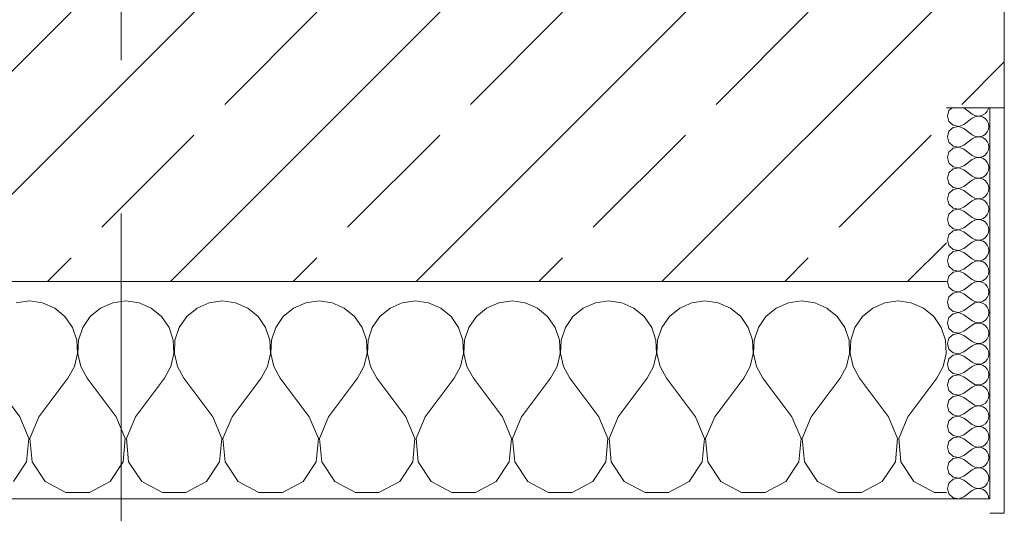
# Model space of a CAD drawing. Header units: metres. Extents: x -3.6 to 84.5, y -11 to 16.8.
# Tile 114 of 161: x 29.26 to 29.94, y -0.155 to 0.186. Entities that reach past the tile are written whole.
import ezdxf

# ---------------------------------------------------------------- set-up
doc = ezdxf.new("R2010")
doc.units = ezdxf.units.M
doc.header["$MEASUREMENT"] = 0
doc.linetypes.add('Strichlinie doppelt', pattern=[0.546806, 0.264583, -0.105833, 0.070556, -0.105833])
doc.layers.add('451 - Universal.Achsen Raster', color=7, linetype='Continuous')
doc.layers.add('604 - Struktur.Wand Aussen', color=7, linetype='Continuous')
pattern_1 = [(0, (0, 0), (0, 0.08660254), [0, -0.05]), (0, (0.025, 0.0433), (0, 0.08660254), [0, -0.05])]

# ---------------------------------------------------------------- blocks, each defined once
blk = doc.blocks.new('*X82')
at = {"layer": '604 - Struktur.Wand Aussen', "color": 7, "linetype": 'Continuous', "lineweight": 5}
for p, q in [((29.26667, -0.00833), (29.25756, -0.0096)), ((29.27578, -0.0096), (29.26667, -0.00833)), ((29.28419, -0.01331), (29.27578, -0.0096)), ((29.29127, -0.01918), (29.28419, -0.01331)), ((29.31581, -0.01331), (29.30873, -0.01918)), ((29.32422, -0.0096), (29.31581, -0.01331)), ((29.33333, -0.00833), (29.32422, -0.0096)), ((29.34244, -0.0096), (29.33333, -0.00833)), ((29.35086, -0.01331), (29.34244, -0.0096)), ((29.35794, -0.01918), (29.35086, -0.01331)), ((29.38248, -0.01331), (29.37539, -0.01918)), ((29.39089, -0.0096), (29.38248, -0.01331)), ((29.4, -0.00833), (29.39089, -0.0096)), ((29.40911, -0.0096), (29.4, -0.00833)), ((29.41752, -0.01331), (29.40911, -0.0096)), ((29.42461, -0.01918), (29.41752, -0.01331)), ((29.44914, -0.01331), (29.44206, -0.01918)), ((29.45756, -0.0096), (29.44914, -0.01331)), ((29.46667, -0.00833), (29.45756, -0.0096)), ((29.47578, -0.0096), (29.46667, -0.00833)), ((29.48419, -0.01331), (29.47578, -0.0096)), ((29.49127, -0.01918), (29.48419, -0.01331)), ((29.51581, -0.01331), (29.50873, -0.01918)), ((29.52422, -0.0096), (29.51581, -0.01331)), ((29.53333, -0.00833), (29.52422, -0.0096)), ((29.54244, -0.0096), (29.53333, -0.00833)), ((29.55086, -0.01331), (29.54244, -0.0096)), ((29.55794, -0.01918), (29.55086, -0.01331)), ((29.58248, -0.01331), (29.57539, -0.01918)), ((29.59089, -0.0096), (29.58248, -0.01331)), ((29.6, -0.00833), (29.59089, -0.0096)), ((29.60911, -0.0096), (29.6, -0.00833)), ((29.61752, -0.01331), (29.60911, -0.0096)), ((29.62461, -0.01918), (29.61752, -0.01331)), ((29.64914, -0.01331), (29.64206, -0.01918)), ((29.65756, -0.0096), (29.64914, -0.01331)), ((29.66667, -0.00833), (29.65756, -0.0096)), ((29.67578, -0.0096), (29.66667, -0.00833)), ((29.68419, -0.01331), (29.67578, -0.0096)), ((29.69127, -0.01918), (29.68419, -0.01331)), ((29.71581, -0.01331), (29.70873, -0.01918)), ((29.72422, -0.0096), (29.71581, -0.01331)), ((29.73333, -0.00833), (29.72422, -0.0096)), ((29.74244, -0.0096), (29.73333, -0.00833)), ((29.75086, -0.01331), (29.74244, -0.0096)), ((29.75794, -0.01918), (29.75086, -0.01331)), ((29.78248, -0.01331), (29.77539, -0.01918)), ((29.79089, -0.0096), (29.78248, -0.01331)), ((29.8, -0.00833), (29.79089, -0.0096)), ((29.80911, -0.0096), (29.8, -0.00833)), ((29.81752, -0.01331), (29.80911, -0.0096)), ((29.82461, -0.01918), (29.81752, -0.01331)), ((29.84914, -0.01331), (29.84206, -0.01918)), ((29.85756, -0.0096), (29.84914, -0.01331)), ((29.86667, -0.00833), (29.85756, -0.0096)), ((29.87578, -0.0096), (29.86667, -0.00833)), ((29.88419, -0.01331), (29.87578, -0.0096)), ((29.89127, -0.01918), (29.88419, -0.01331)), ((29.29648, -0.02676), (29.29127, -0.01918)), ((29.30873, -0.01918), (29.30352, -0.02676)), ((29.36315, -0.02676), (29.35794, -0.01918)), ((29.37539, -0.01918), (29.37019, -0.02676)), ((29.42981, -0.02676), (29.42461, -0.01918)), ((29.44206, -0.01918), (29.43685, -0.02676)), ((29.49648, -0.02676), (29.49127, -0.01918)), ((29.50873, -0.01918), (29.50352, -0.02676)), ((29.56315, -0.02676), (29.55794, -0.01918)), ((29.57539, -0.01918), (29.57019, -0.02676)), ((29.62981, -0.02676), (29.62461, -0.01918)), ((29.64206, -0.01918), (29.63685, -0.02676)), ((29.69648, -0.02676), (29.69127, -0.01918)), ((29.70873, -0.01918), (29.70352, -0.02676)), ((29.76315, -0.02676), (29.75794, -0.01918)), ((29.77539, -0.01918), (29.77019, -0.02676)), ((29.82981, -0.02676), (29.82461, -0.01918)), ((29.84206, -0.01918), (29.83685, -0.02676)), ((29.89648, -0.02676), (29.89127, -0.01918)), ((29.29942, -0.03547), (29.29648, -0.02676)), ((29.30352, -0.02676), (29.30058, -0.03547)), ((29.36609, -0.03547), (29.36315, -0.02676)), ((29.37019, -0.02676), (29.36725, -0.03547)), ((29.43275, -0.03547), (29.42981, -0.02676)), ((29.43685, -0.02676), (29.43391, -0.03547)), ((29.49942, -0.03547), (29.49648, -0.02676)), ((29.50352, -0.02676), (29.50058, -0.03547)), ((29.56609, -0.03547), (29.56315, -0.02676)), ((29.57019, -0.02676), (29.56725, -0.03547)), ((29.63275, -0.03547), (29.62981, -0.02676)), ((29.63685, -0.02676), (29.63391, -0.03547)), ((29.69942, -0.03547), (29.69648, -0.02676)), ((29.70352, -0.02676), (29.70058, -0.03547)), ((29.76609, -0.03547), (29.76315, -0.02676)), ((29.77019, -0.02676), (29.76725, -0.03547)), ((29.83275, -0.03547), (29.82981, -0.02676)), ((29.83685, -0.02676), (29.83391, -0.03547)), ((29.89942, -0.03547), (29.89648, -0.02676)), ((29.29987, -0.04466), (29.29942, -0.03547)), ((29.30058, -0.03547), (29.30013, -0.04466)), ((29.36653, -0.04466), (29.36609, -0.03547)), ((29.36725, -0.03547), (29.3668, -0.04466)), ((29.4332, -0.04466), (29.43275, -0.03547)), ((29.43391, -0.03547), (29.43347, -0.04466)), ((29.49987, -0.04466), (29.49942, -0.03547)), ((29.50058, -0.03547), (29.50013, -0.04466)), ((29.56653, -0.04466), (29.56609, -0.03547)), ((29.56725, -0.03547), (29.5668, -0.04466)), ((29.6332, -0.04466), (29.63275, -0.03547)), ((29.63391, -0.03547), (29.63347, -0.04466)), ((29.69987, -0.04466), (29.69942, -0.03547)), ((29.70058, -0.03547), (29.70013, -0.04466)), ((29.76653, -0.04466), (29.76609, -0.03547)), ((29.76725, -0.03547), (29.7668, -0.04466)), ((29.8332, -0.04466), (29.83275, -0.03547)), ((29.83391, -0.03547), (29.83347, -0.04466)), ((29.89987, -0.04466), (29.89942, -0.03547)), ((29.29778, -0.05362), (29.29987, -0.04466)), ((29.30013, -0.04466), (29.30222, -0.05362)), ((29.36445, -0.05362), (29.36653, -0.04466)), ((29.3668, -0.04466), (29.36888, -0.05362)), ((29.43112, -0.05362), (29.4332, -0.04466)), ((29.43347, -0.04466), (29.43555, -0.05362)), ((29.49778, -0.05362), (29.49987, -0.04466)), ((29.50013, -0.04466), (29.50222, -0.05362)), ((29.56445, -0.05362), (29.56653, -0.04466)), ((29.5668, -0.04466), (29.56888, -0.05362)), ((29.63112, -0.05362), (29.6332, -0.04466)), ((29.63347, -0.04466), (29.63555, -0.05362)), ((29.69778, -0.05362), (29.69987, -0.04466)), ((29.70013, -0.04466), (29.70222, -0.05362)), ((29.76445, -0.05362), (29.76653, -0.04466)), ((29.7668, -0.04466), (29.76888, -0.05362)), ((29.83112, -0.05362), (29.8332, -0.04466)), ((29.83347, -0.04466), (29.83555, -0.05362)), ((29.89778, -0.05362), (29.89987, -0.04466)), ((29.29333, -0.06167), (29.29778, -0.05362)), ((29.30222, -0.05362), (29.30667, -0.06167)), ((29.36, -0.06167), (29.36445, -0.05362)), ((29.36888, -0.05362), (29.37333, -0.06167)), ((29.42667, -0.06167), (29.43112, -0.05362)), ((29.43555, -0.05362), (29.44, -0.06167)), ((29.49333, -0.06167), (29.49778, -0.05362)), ((29.50222, -0.05362), (29.50667, -0.06167)), ((29.56, -0.06167), (29.56445, -0.05362)), ((29.56888, -0.05362), (29.57333, -0.06167)), ((29.62667, -0.06167), (29.63112, -0.05362)), ((29.63555, -0.05362), (29.64, -0.06167)), ((29.69333, -0.06167), (29.69778, -0.05362)), ((29.70222, -0.05362), (29.70667, -0.06167)), ((29.76, -0.06167), (29.76445, -0.05362)), ((29.76888, -0.05362), (29.77333, -0.06167)), ((29.82667, -0.06167), (29.83112, -0.05362)), ((29.83555, -0.05362), (29.84, -0.06167)), ((29.89333, -0.06167), (29.89778, -0.05362)), ((29.26, -0.08833), (29.24, -0.06167)), ((29.27333, -0.08833), (29.29333, -0.06167)), ((29.32667, -0.08833), (29.30667, -0.06167)), ((29.34, -0.08833), (29.36, -0.06167)), ((29.39333, -0.08833), (29.37333, -0.06167)), ((29.40667, -0.08833), (29.42667, -0.06167)), ((29.46, -0.08833), (29.44, -0.06167)), ((29.47333, -0.08833), (29.49333, -0.06167)), ((29.52667, -0.08833), (29.50667, -0.06167)), ((29.54, -0.08833), (29.56, -0.06167)), ((29.59333, -0.08833), (29.57333, -0.06167)), ((29.60667, -0.08833), (29.62667, -0.06167)), ((29.66, -0.08833), (29.64, -0.06167)), ((29.67333, -0.08833), (29.69333, -0.06167)), ((29.72667, -0.08833), (29.70667, -0.06167)), ((29.74, -0.08833), (29.76, -0.06167)), ((29.79333, -0.08833), (29.77333, -0.06167)), ((29.80667, -0.08833), (29.82667, -0.06167)), ((29.86, -0.08833), (29.84, -0.06167)), ((29.87333, -0.08833), (29.89333, -0.06167)), ((29.26629, -0.1033), (29.26, -0.08833)), ((29.27333, -0.08833), (29.26705, -0.1033)), ((29.33295, -0.1033), (29.32667, -0.08833)), ((29.34, -0.08833), (29.33371, -0.1033)), ((29.39962, -0.1033), (29.39333, -0.08833)), ((29.40667, -0.08833), (29.40038, -0.1033)), ((29.46629, -0.1033), (29.46, -0.08833)), ((29.47333, -0.08833), (29.46705, -0.1033)), ((29.53295, -0.1033), (29.52667, -0.08833)), ((29.54, -0.08833), (29.53371, -0.1033)), ((29.59962, -0.1033), (29.59333, -0.08833)), ((29.60667, -0.08833), (29.60038, -0.1033)), ((29.66629, -0.1033), (29.66, -0.08833)), ((29.67333, -0.08833), (29.66705, -0.1033)), ((29.73295, -0.1033), (29.72667, -0.08833)), ((29.74, -0.08833), (29.73371, -0.1033)), ((29.79962, -0.1033), (29.79333, -0.08833)), ((29.80667, -0.08833), (29.80038, -0.1033)), ((29.86629, -0.1033), (29.86, -0.08833)), ((29.87333, -0.08833), (29.86705, -0.1033)), ((29.26475, -0.11947), (29.26629, -0.1033)), ((29.26705, -0.1033), (29.26858, -0.11947)), ((29.33142, -0.11947), (29.33295, -0.1033)), ((29.33371, -0.1033), (29.33525, -0.11947)), ((29.39808, -0.11947), (29.39962, -0.1033)), ((29.40038, -0.1033), (29.40192, -0.11947)), ((29.46475, -0.11947), (29.46629, -0.1033)), ((29.46705, -0.1033), (29.46858, -0.11947)), ((29.53142, -0.11947), (29.53295, -0.1033)), ((29.53371, -0.1033), (29.53525, -0.11947)), ((29.59808, -0.11947), (29.59962, -0.1033)), ((29.60038, -0.1033), (29.60192, -0.11947)), ((29.66475, -0.11947), (29.66629, -0.1033)), ((29.66705, -0.1033), (29.66858, -0.11947)), ((29.73142, -0.11947), (29.73295, -0.1033)), ((29.73371, -0.1033), (29.73525, -0.11947)), ((29.79808, -0.11947), (29.79962, -0.1033)), ((29.80038, -0.1033), (29.80192, -0.11947)), ((29.86475, -0.11947), (29.86629, -0.1033)), ((29.86705, -0.1033), (29.86858, -0.11947)), ((29.25576, -0.13299), (29.26475, -0.11947)), ((29.26858, -0.11947), (29.27757, -0.13299)), ((29.32243, -0.13299), (29.33142, -0.11947)), ((29.33525, -0.11947), (29.34424, -0.13299)), ((29.3891, -0.13299), (29.39808, -0.11947)), ((29.40192, -0.11947), (29.4109, -0.13299)), ((29.45576, -0.13299), (29.46475, -0.11947)), ((29.46858, -0.11947), (29.47757, -0.13299)), ((29.52243, -0.13299), (29.53142, -0.11947)), ((29.53525, -0.11947), (29.54424, -0.13299)), ((29.5891, -0.13299), (29.59808, -0.11947)), ((29.60192, -0.11947), (29.6109, -0.13299)), ((29.65576, -0.13299), (29.66475, -0.11947)), ((29.66858, -0.11947), (29.67757, -0.13299)), ((29.72243, -0.13299), (29.73142, -0.11947)), ((29.73525, -0.11947), (29.74424, -0.13299)), ((29.7891, -0.13299), (29.79808, -0.11947)), ((29.80192, -0.11947), (29.8109, -0.13299)), ((29.85576, -0.13299), (29.86475, -0.11947)), ((29.86858, -0.11947), (29.87757, -0.13299)), ((29.27757, -0.13299), (29.29188, -0.14066)), ((29.30812, -0.14066), (29.32243, -0.13299)), ((29.34424, -0.13299), (29.35855, -0.14066)), ((29.37479, -0.14066), (29.3891, -0.13299)), ((29.4109, -0.13299), (29.42521, -0.14066)), ((29.44145, -0.14066), (29.45576, -0.13299)), ((29.47757, -0.13299), (29.49188, -0.14066)), ((29.50812, -0.14066), (29.52243, -0.13299)), ((29.54424, -0.13299), (29.55855, -0.14066)), ((29.57479, -0.14066), (29.5891, -0.13299)), ((29.6109, -0.13299), (29.62521, -0.14066)), ((29.64145, -0.14066), (29.65576, -0.13299)), ((29.67757, -0.13299), (29.69188, -0.14066)), ((29.70812, -0.14066), (29.72243, -0.13299)), ((29.74424, -0.13299), (29.75855, -0.14066)), ((29.77479, -0.14066), (29.7891, -0.13299)), ((29.8109, -0.13299), (29.82521, -0.14066)), ((29.84145, -0.14066), (29.85576, -0.13299)), ((29.87757, -0.13299), (29.89188, -0.14066)), ((29.29188, -0.14066), (29.30812, -0.14066)), ((29.35855, -0.14066), (29.37479, -0.14066)), ((29.42521, -0.14066), (29.44145, -0.14066)), ((29.49188, -0.14066), (29.50812, -0.14066)), ((29.55855, -0.14066), (29.57479, -0.14066)), ((29.62521, -0.14066), (29.64145, -0.14066)), ((29.69188, -0.14066), (29.70812, -0.14066)), ((29.75855, -0.14066), (29.77479, -0.14066)), ((29.82521, -0.14066), (29.84145, -0.14066)), ((29.89188, -0.14066), (29.9, -0.14066))]:
    blk.add_line(p, q, dxfattribs=at)
blk = doc.blocks.new('*X99')
at = {"layer": '604 - Struktur.Wand Aussen', "color": 7, "linetype": 'Continuous', "lineweight": 5}
for p, q in [((29.90178, 0.12304), (29.90071, 0.11929)), ((29.90392, 0.125), (29.90178, 0.12304)), ((29.91214, 0.125), (29.91786, 0.12071)), ((29.92696, 0.12116), (29.92822, 0.12267)), ((29.92822, 0.12267), (29.92901, 0.12448)), ((29.92901, 0.12448), (29.92909, 0.125)), ((29.90071, 0.11929), (29.90178, 0.11553)), ((29.91214, 0.11357), (29.91786, 0.11786)), ((29.91786, 0.12071), (29.91958, 0.11976)), ((29.91958, 0.11881), (29.91786, 0.11786)), ((29.91958, 0.11976), (29.9215, 0.11931)), ((29.9215, 0.11926), (29.91958, 0.11881)), ((29.9215, 0.11931), (29.92347, 0.11941)), ((29.92347, 0.11916), (29.9215, 0.11926)), ((29.92347, 0.11941), (29.92534, 0.12004)), ((29.92534, 0.11853), (29.92347, 0.11916)), ((29.92534, 0.12004), (29.92696, 0.12116)), ((29.92696, 0.11742), (29.92534, 0.11853)), ((29.92822, 0.1159), (29.92696, 0.11742)), ((29.92901, 0.11409), (29.92822, 0.1159)), ((29.90178, 0.11553), (29.90466, 0.1129)), ((29.90466, 0.11139), (29.90178, 0.10876)), ((29.90466, 0.1129), (29.9085, 0.11217)), ((29.9085, 0.11211), (29.90466, 0.11139)), ((29.9085, 0.11217), (29.91214, 0.11357)), ((29.91214, 0.11071), (29.9085, 0.11211)), ((29.91214, 0.11071), (29.91786, 0.10643)), ((29.92822, 0.10839), (29.92901, 0.11019)), ((29.92929, 0.11214), (29.92901, 0.11409)), ((29.92901, 0.11019), (29.92929, 0.11214)), ((29.90178, 0.10876), (29.90071, 0.105)), ((29.90071, 0.105), (29.90178, 0.10124)), ((29.91214, 0.09929), (29.91786, 0.10357)), ((29.91786, 0.10643), (29.91958, 0.10547)), ((29.91958, 0.10453), (29.91786, 0.10357)), ((29.91958, 0.10547), (29.9215, 0.10503)), ((29.9215, 0.10497), (29.91958, 0.10453)), ((29.9215, 0.10503), (29.92347, 0.10512)), ((29.92347, 0.10488), (29.9215, 0.10497)), ((29.92347, 0.10512), (29.92534, 0.10575)), ((29.92534, 0.10425), (29.92347, 0.10488)), ((29.92534, 0.10575), (29.92696, 0.10687)), ((29.92696, 0.10313), (29.92534, 0.10425)), ((29.92696, 0.10687), (29.92822, 0.10839)), ((29.92822, 0.10161), (29.92696, 0.10313)), ((29.90178, 0.10124), (29.90466, 0.09861)), ((29.90466, 0.0971), (29.90178, 0.09447)), ((29.90466, 0.09861), (29.9085, 0.09789)), ((29.9085, 0.09783), (29.90466, 0.0971)), ((29.9085, 0.09789), (29.91214, 0.09929)), ((29.91214, 0.09643), (29.9085, 0.09783)), ((29.91214, 0.09643), (29.91786, 0.09214)), ((29.92901, 0.09981), (29.92822, 0.10161)), ((29.92822, 0.0941), (29.92901, 0.09591)), ((29.92929, 0.09786), (29.92901, 0.09981)), ((29.92901, 0.09591), (29.92929, 0.09786)), ((29.90178, 0.09447), (29.90071, 0.09071)), ((29.90071, 0.09071), (29.90178, 0.08696)), ((29.91214, 0.085), (29.91786, 0.08929)), ((29.91786, 0.09214), (29.91958, 0.09119)), ((29.91958, 0.09024), (29.91786, 0.08929)), ((29.91958, 0.09119), (29.9215, 0.09074)), ((29.9215, 0.09069), (29.91958, 0.09024)), ((29.9215, 0.09074), (29.92347, 0.09084)), ((29.92347, 0.09059), (29.9215, 0.09069)), ((29.92347, 0.09084), (29.92534, 0.09147)), ((29.92534, 0.08996), (29.92347, 0.09059)), ((29.92534, 0.09147), (29.92696, 0.09258)), ((29.92696, 0.08884), (29.92534, 0.08996)), ((29.92696, 0.09258), (29.92822, 0.0941)), ((29.92822, 0.08733), (29.92696, 0.08884)), ((29.90178, 0.08696), (29.90466, 0.08433)), ((29.90466, 0.08282), (29.90178, 0.08018)), ((29.90466, 0.08433), (29.9085, 0.0836)), ((29.9085, 0.08354), (29.90466, 0.08282)), ((29.9085, 0.0836), (29.91214, 0.085)), ((29.91214, 0.08214), (29.9085, 0.08354)), ((29.91214, 0.08214), (29.91786, 0.07786)), ((29.92901, 0.08552), (29.92822, 0.08733)), ((29.92822, 0.07982), (29.92901, 0.08162)), ((29.92929, 0.08357), (29.92901, 0.08552)), ((29.92901, 0.08162), (29.92929, 0.08357)), ((29.90178, 0.08018), (29.90071, 0.07643)), ((29.90071, 0.07643), (29.90178, 0.07267)), ((29.91214, 0.07071), (29.91786, 0.075)), ((29.91786, 0.07786), (29.91958, 0.0769)), ((29.91958, 0.07595), (29.91786, 0.075)), ((29.91958, 0.0769), (29.9215, 0.07646)), ((29.9215, 0.0764), (29.91958, 0.07595)), ((29.9215, 0.07646), (29.92347, 0.07655)), ((29.92347, 0.0763), (29.9215, 0.0764)), ((29.92347, 0.07655), (29.92534, 0.07718)), ((29.92534, 0.07567), (29.92347, 0.0763)), ((29.92534, 0.07718), (29.92696, 0.0783)), ((29.92696, 0.07456), (29.92534, 0.07567)), ((29.92696, 0.0783), (29.92822, 0.07982)), ((29.90178, 0.07267), (29.90466, 0.07004)), ((29.90466, 0.06853), (29.90178, 0.0659)), ((29.90466, 0.07004), (29.9085, 0.06931)), ((29.9085, 0.06926), (29.90466, 0.06853)), ((29.9085, 0.06931), (29.91214, 0.07071)), ((29.91214, 0.06786), (29.9085, 0.06926)), ((29.92822, 0.07304), (29.92696, 0.07456)), ((29.92901, 0.07124), (29.92822, 0.07304)), ((29.92929, 0.06929), (29.92901, 0.07124)), ((29.92901, 0.06733), (29.92929, 0.06929)), ((29.90178, 0.0659), (29.90071, 0.06214)), ((29.90071, 0.06214), (29.90178, 0.05839)), ((29.91214, 0.06786), (29.91786, 0.06357)), ((29.91786, 0.06357), (29.91958, 0.06262)), ((29.91958, 0.06167), (29.91786, 0.06071)), ((29.91958, 0.06262), (29.9215, 0.06217)), ((29.9215, 0.06211), (29.91958, 0.06167)), ((29.9215, 0.06217), (29.92347, 0.06227)), ((29.92347, 0.06202), (29.9215, 0.06211)), ((29.92347, 0.06227), (29.92534, 0.0629)), ((29.92534, 0.06139), (29.92347, 0.06202)), ((29.92534, 0.0629), (29.92696, 0.06401)), ((29.92696, 0.06027), (29.92534, 0.06139)), ((29.92696, 0.06401), (29.92822, 0.06553)), ((29.92822, 0.06553), (29.92901, 0.06733)), ((29.90178, 0.05839), (29.90466, 0.05575)), ((29.90466, 0.05575), (29.9085, 0.05503)), ((29.9085, 0.05497), (29.90466, 0.05425)), ((29.9085, 0.05503), (29.91214, 0.05643)), ((29.91214, 0.05357), (29.9085, 0.05497)), ((29.91214, 0.05643), (29.91786, 0.06071)), ((29.92822, 0.05876), (29.92696, 0.06027)), ((29.92901, 0.05695), (29.92822, 0.05876)), ((29.92929, 0.055), (29.92901, 0.05695)), ((29.92901, 0.05305), (29.92929, 0.055)), ((29.90178, 0.05161), (29.90071, 0.04786)), ((29.90071, 0.04786), (29.90178, 0.0441)), ((29.90466, 0.05425), (29.90178, 0.05161)), ((29.91214, 0.05357), (29.91786, 0.04929)), ((29.91786, 0.04929), (29.91958, 0.04833)), ((29.91958, 0.04833), (29.9215, 0.04789)), ((29.9215, 0.04783), (29.91958, 0.04738)), ((29.9215, 0.04789), (29.92347, 0.04798)), ((29.92347, 0.04773), (29.9215, 0.04783)), ((29.92347, 0.04798), (29.92534, 0.04861)), ((29.92534, 0.0471), (29.92347, 0.04773)), ((29.92534, 0.04861), (29.92696, 0.04973)), ((29.92696, 0.04973), (29.92822, 0.05124)), ((29.92822, 0.05124), (29.92901, 0.05305)), ((29.90178, 0.0441), (29.90466, 0.04147)), ((29.90466, 0.04147), (29.9085, 0.04074)), ((29.9085, 0.04074), (29.91214, 0.04214)), ((29.91214, 0.04214), (29.91786, 0.04643)), ((29.91958, 0.04738), (29.91786, 0.04643)), ((29.92696, 0.04599), (29.92534, 0.0471)), ((29.92822, 0.04447), (29.92696, 0.04599)), ((29.92901, 0.04267), (29.92822, 0.04447)), ((29.92929, 0.04071), (29.92901, 0.04267)), ((29.90178, 0.03733), (29.90071, 0.03357)), ((29.90466, 0.03996), (29.90178, 0.03733)), ((29.9085, 0.04069), (29.90466, 0.03996)), ((29.91214, 0.03929), (29.9085, 0.04069)), ((29.91214, 0.03929), (29.91786, 0.035)), ((29.91786, 0.035), (29.91958, 0.03405)), ((29.91958, 0.03405), (29.9215, 0.0336)), ((29.92347, 0.0337), (29.92534, 0.03433)), ((29.92534, 0.03433), (29.92696, 0.03544)), ((29.92696, 0.03544), (29.92822, 0.03696)), ((29.92822, 0.03696), (29.92901, 0.03876)), ((29.92901, 0.03876), (29.92929, 0.04071)), ((29.90071, 0.03357), (29.90178, 0.02982)), ((29.90178, 0.02982), (29.90466, 0.02718)), ((29.9085, 0.02646), (29.91214, 0.02786)), ((29.91214, 0.02786), (29.91786, 0.03214)), ((29.91958, 0.0331), (29.91786, 0.03214)), ((29.9215, 0.03354), (29.91958, 0.0331)), ((29.9215, 0.0336), (29.92347, 0.0337)), ((29.92347, 0.03345), (29.9215, 0.03354)), ((29.92534, 0.03282), (29.92347, 0.03345)), ((29.92696, 0.0317), (29.92534, 0.03282)), ((29.92822, 0.03018), (29.92696, 0.0317)), ((29.92901, 0.02838), (29.92822, 0.03018)), ((29.92929, 0.02643), (29.92901, 0.02838)), ((29.90178, 0.02304), (29.90071, 0.01929)), ((29.90466, 0.02567), (29.90178, 0.02304)), ((29.90466, 0.02718), (29.9085, 0.02646)), ((29.9085, 0.0264), (29.90466, 0.02567)), ((29.91214, 0.025), (29.9085, 0.0264)), ((29.91214, 0.025), (29.91786, 0.02071)), ((29.91786, 0.02071), (29.91958, 0.01976)), ((29.92534, 0.02004), (29.92696, 0.02116)), ((29.92696, 0.02116), (29.92822, 0.02267)), ((29.92822, 0.02267), (29.92901, 0.02448)), ((29.92901, 0.02448), (29.92929, 0.02643)), ((29.90071, 0.01929), (29.90178, 0.01553)), ((29.90178, 0.01553), (29.90466, 0.0129)), ((29.91214, 0.01357), (29.91786, 0.01786)), ((29.91958, 0.01881), (29.91786, 0.01786)), ((29.91958, 0.01976), (29.9215, 0.01931)), ((29.9215, 0.01926), (29.91958, 0.01881)), ((29.9215, 0.01931), (29.92347, 0.01941)), ((29.92347, 0.01916), (29.9215, 0.01926)), ((29.92347, 0.01941), (29.92534, 0.02004)), ((29.92534, 0.01853), (29.92347, 0.01916)), ((29.92696, 0.01742), (29.92534, 0.01853)), ((29.92822, 0.0159), (29.92696, 0.01742)), ((29.92901, 0.01409), (29.92822, 0.0159)), ((29.92929, 0.01214), (29.92901, 0.01409)), ((29.90178, 0.00876), (29.90071, 0.005)), ((29.90466, 0.01139), (29.90178, 0.00876)), ((29.90466, 0.0129), (29.9085, 0.01217)), ((29.9085, 0.01211), (29.90466, 0.01139)), ((29.9085, 0.01217), (29.91214, 0.01357)), ((29.91214, 0.01071), (29.9085, 0.01211)), ((29.91214, 0.01071), (29.91786, 0.00643)), ((29.92534, 0.00575), (29.92696, 0.00687)), ((29.92696, 0.00687), (29.92822, 0.00839)), ((29.92822, 0.00839), (29.92901, 0.01019)), ((29.92901, 0.01019), (29.92929, 0.01214)), ((29.90071, 0.005), (29.90178, 0.00124)), ((29.90178, 0.00124), (29.90466, -0.00139)), ((29.91214, -0.00071), (29.91786, 0.00357)), ((29.91786, 0.00643), (29.91958, 0.00547)), ((29.91958, 0.00453), (29.91786, 0.00357)), ((29.91958, 0.00547), (29.9215, 0.00503)), ((29.9215, 0.00497), (29.91958, 0.00453)), ((29.9215, 0.00503), (29.92347, 0.00512)), ((29.92347, 0.00488), (29.9215, 0.00497)), ((29.92347, 0.00512), (29.92534, 0.00575)), ((29.92534, 0.00425), (29.92347, 0.00488)), ((29.92696, 0.00313), (29.92534, 0.00425)), ((29.92822, 0.00161), (29.92696, 0.00313)), ((29.92901, -0.00019), (29.92822, 0.00161)), ((29.90178, -0.00553), (29.90071, -0.00929)), ((29.90466, -0.0029), (29.90178, -0.00553)), ((29.90466, -0.00139), (29.9085, -0.00211)), ((29.9085, -0.00217), (29.90466, -0.0029)), ((29.9085, -0.00211), (29.91214, -0.00071)), ((29.91214, -0.00357), (29.9085, -0.00217)), ((29.91214, -0.00357), (29.91786, -0.00786)), ((29.92696, -0.00742), (29.92822, -0.0059)), ((29.92822, -0.0059), (29.92901, -0.00409)), ((29.92929, -0.00214), (29.92901, -0.00019)), ((29.92901, -0.00409), (29.92929, -0.00214)), ((29.90071, -0.00929), (29.90178, -0.01304)), ((29.90178, -0.01304), (29.90466, -0.01567)), ((29.91214, -0.015), (29.91786, -0.01071)), ((29.91786, -0.00786), (29.91958, -0.00881)), ((29.91958, -0.00976), (29.91786, -0.01071)), ((29.91958, -0.00881), (29.9215, -0.00926)), ((29.9215, -0.00931), (29.91958, -0.00976)), ((29.9215, -0.00926), (29.92347, -0.00916)), ((29.92347, -0.00941), (29.9215, -0.00931)), ((29.92347, -0.00916), (29.92534, -0.00853)), ((29.92534, -0.01004), (29.92347, -0.00941)), ((29.92534, -0.00853), (29.92696, -0.00742)), ((29.92696, -0.01116), (29.92534, -0.01004)), ((29.92822, -0.01267), (29.92696, -0.01116)), ((29.92901, -0.01448), (29.92822, -0.01267)), ((29.90178, -0.01982), (29.90071, -0.02357)), ((29.90466, -0.01718), (29.90178, -0.01982)), ((29.90466, -0.01567), (29.9085, -0.0164)), ((29.9085, -0.01646), (29.90466, -0.01718)), ((29.9085, -0.0164), (29.91214, -0.015)), ((29.91214, -0.01786), (29.9085, -0.01646)), ((29.91214, -0.01786), (29.91786, -0.02214)), ((29.92696, -0.0217), (29.92822, -0.02018)), ((29.92822, -0.02018), (29.92901, -0.01838)), ((29.92929, -0.01643), (29.92901, -0.01448)), ((29.92901, -0.01838), (29.92929, -0.01643)), ((29.90071, -0.02357), (29.90178, -0.02733)), ((29.91214, -0.02929), (29.91786, -0.025)), ((29.91786, -0.02214), (29.91958, -0.0231)), ((29.91958, -0.02405), (29.91786, -0.025)), ((29.91958, -0.0231), (29.9215, -0.02354)), ((29.9215, -0.0236), (29.91958, -0.02405)), ((29.9215, -0.02354), (29.92347, -0.02345)), ((29.92347, -0.0237), (29.9215, -0.0236)), ((29.92347, -0.02345), (29.92534, -0.02282)), ((29.92534, -0.02433), (29.92347, -0.0237)), ((29.92534, -0.02282), (29.92696, -0.0217)), ((29.92696, -0.02544), (29.92534, -0.02433)), ((29.92822, -0.02696), (29.92696, -0.02544)), ((29.92901, -0.02876), (29.92822, -0.02696)), ((29.90178, -0.02733), (29.90466, -0.02996)), ((29.90466, -0.03147), (29.90178, -0.0341)), ((29.90466, -0.02996), (29.9085, -0.03069)), ((29.9085, -0.03074), (29.90466, -0.03147)), ((29.9085, -0.03069), (29.91214, -0.02929)), ((29.91214, -0.03214), (29.9085, -0.03074)), ((29.91214, -0.03214), (29.91786, -0.03643)), ((29.92822, -0.03447), (29.92901, -0.03267)), ((29.92929, -0.03071), (29.92901, -0.02876)), ((29.92901, -0.03267), (29.92929, -0.03071)), ((29.90178, -0.0341), (29.90071, -0.03786)), ((29.90071, -0.03786), (29.90178, -0.04161)), ((29.91214, -0.04357), (29.91786, -0.03929)), ((29.91786, -0.03643), (29.91958, -0.03738)), ((29.91958, -0.03833), (29.91786, -0.03929)), ((29.91958, -0.03738), (29.9215, -0.03783)), ((29.9215, -0.03789), (29.91958, -0.03833)), ((29.9215, -0.03783), (29.92347, -0.03773)), ((29.92347, -0.03798), (29.9215, -0.03789)), ((29.92347, -0.03773), (29.92534, -0.0371)), ((29.92534, -0.03861), (29.92347, -0.03798)), ((29.92534, -0.0371), (29.92696, -0.03599)), ((29.92696, -0.03973), (29.92534, -0.03861)), ((29.92696, -0.03599), (29.92822, -0.03447)), ((29.92822, -0.04124), (29.92696, -0.03973)), ((29.90178, -0.04161), (29.90466, -0.04425)), ((29.90466, -0.04575), (29.90178, -0.04839)), ((29.90466, -0.04425), (29.9085, -0.04497)), ((29.9085, -0.04503), (29.90466, -0.04575)), ((29.9085, -0.04497), (29.91214, -0.04357)), ((29.91214, -0.04643), (29.9085, -0.04503)), ((29.91214, -0.04643), (29.91786, -0.05071)), ((29.92901, -0.04305), (29.92822, -0.04124)), ((29.92822, -0.04876), (29.92901, -0.04695)), ((29.92929, -0.045), (29.92901, -0.04305)), ((29.92901, -0.04695), (29.92929, -0.045)), ((29.90178, -0.04839), (29.90071, -0.05214)), ((29.90071, -0.05214), (29.90178, -0.0559)), ((29.91214, -0.05786), (29.91786, -0.05357)), ((29.91786, -0.05071), (29.91958, -0.05167)), ((29.91958, -0.05262), (29.91786, -0.05357)), ((29.91958, -0.05167), (29.9215, -0.05211)), ((29.9215, -0.05217), (29.91958, -0.05262)), ((29.9215, -0.05211), (29.92347, -0.05202)), ((29.92347, -0.05227), (29.9215, -0.05217)), ((29.92347, -0.05202), (29.92534, -0.05139)), ((29.92534, -0.0529), (29.92347, -0.05227)), ((29.92534, -0.05139), (29.92696, -0.05027)), ((29.92696, -0.05401), (29.92534, -0.0529)), ((29.92696, -0.05027), (29.92822, -0.04876)), ((29.92822, -0.05553), (29.92696, -0.05401)), ((29.90178, -0.0559), (29.90466, -0.05853)), ((29.90466, -0.06004), (29.90178, -0.06267)), ((29.90466, -0.05853), (29.9085, -0.05926)), ((29.9085, -0.05931), (29.90466, -0.06004)), ((29.9085, -0.05926), (29.91214, -0.05786)), ((29.91214, -0.06071), (29.9085, -0.05931)), ((29.91214, -0.06071), (29.91786, -0.065)), ((29.92901, -0.05733), (29.92822, -0.05553)), ((29.92929, -0.05929), (29.92901, -0.05733)), ((29.92901, -0.06124), (29.92929, -0.05929)), ((29.90178, -0.06267), (29.90071, -0.06643)), ((29.90071, -0.06643), (29.90178, -0.07018)), ((29.91214, -0.07214), (29.91786, -0.06786)), ((29.91786, -0.065), (29.91958, -0.06595)), ((29.91958, -0.0669), (29.91786, -0.06786)), ((29.91958, -0.06595), (29.9215, -0.0664)), ((29.9215, -0.06646), (29.91958, -0.0669)), ((29.9215, -0.0664), (29.92347, -0.0663)), ((29.92347, -0.06655), (29.9215, -0.06646)), ((29.92347, -0.0663), (29.92534, -0.06567)), ((29.92534, -0.06718), (29.92347, -0.06655)), ((29.92534, -0.06567), (29.92696, -0.06456)), ((29.92696, -0.0683), (29.92534, -0.06718)), ((29.92696, -0.06456), (29.92822, -0.06304)), ((29.92822, -0.06304), (29.92901, -0.06124)), ((29.90178, -0.07018), (29.90466, -0.07282)), ((29.90466, -0.07433), (29.90178, -0.07696)), ((29.90466, -0.07282), (29.9085, -0.07354)), ((29.9085, -0.0736), (29.90466, -0.07433)), ((29.9085, -0.07354), (29.91214, -0.07214)), ((29.91214, -0.075), (29.9085, -0.0736)), ((29.92822, -0.06982), (29.92696, -0.0683)), ((29.92901, -0.07162), (29.92822, -0.06982)), ((29.92929, -0.07357), (29.92901, -0.07162)), ((29.92901, -0.07552), (29.92929, -0.07357)), ((29.90178, -0.07696), (29.90071, -0.08071)), ((29.90071, -0.08071), (29.90178, -0.08447)), ((29.91214, -0.075), (29.91786, -0.07929)), ((29.91786, -0.07929), (29.91958, -0.08024)), ((29.91958, -0.08119), (29.91786, -0.08214)), ((29.91958, -0.08024), (29.9215, -0.08069)), ((29.9215, -0.08074), (29.91958, -0.08119)), ((29.9215, -0.08069), (29.92347, -0.08059)), ((29.92347, -0.08084), (29.9215, -0.08074)), ((29.92347, -0.08059), (29.92534, -0.07996)), ((29.92534, -0.08147), (29.92347, -0.08084)), ((29.92534, -0.07996), (29.92696, -0.07884)), ((29.92696, -0.08258), (29.92534, -0.08147)), ((29.92696, -0.07884), (29.92822, -0.07733)), ((29.92822, -0.07733), (29.92901, -0.07552)), ((29.90178, -0.08447), (29.90466, -0.0871)), ((29.90466, -0.0871), (29.9085, -0.08783)), ((29.9085, -0.08789), (29.90466, -0.08861)), ((29.9085, -0.08783), (29.91214, -0.08643)), ((29.91214, -0.08929), (29.9085, -0.08789)), ((29.91214, -0.08643), (29.91786, -0.08214)), ((29.92822, -0.0841), (29.92696, -0.08258)), ((29.92901, -0.08591), (29.92822, -0.0841)), ((29.92929, -0.08786), (29.92901, -0.08591)), ((29.92901, -0.08981), (29.92929, -0.08786)), ((29.90178, -0.09124), (29.90071, -0.095)), ((29.90071, -0.095), (29.90178, -0.09876)), ((29.90466, -0.08861), (29.90178, -0.09124)), ((29.91214, -0.08929), (29.91786, -0.09357)), ((29.91786, -0.09357), (29.91958, -0.09453)), ((29.91958, -0.09453), (29.9215, -0.09497)), ((29.9215, -0.09503), (29.91958, -0.09547)), ((29.9215, -0.09497), (29.92347, -0.09488)), ((29.92347, -0.09512), (29.9215, -0.09503)), ((29.92347, -0.09488), (29.92534, -0.09425)), ((29.92534, -0.09575), (29.92347, -0.09512)), ((29.92534, -0.09425), (29.92696, -0.09313)), ((29.92696, -0.09313), (29.92822, -0.09161)), ((29.92822, -0.09161), (29.92901, -0.08981)), ((29.90178, -0.09876), (29.90466, -0.10139)), ((29.90466, -0.10139), (29.9085, -0.10211)), ((29.9085, -0.10211), (29.91214, -0.10071)), ((29.91214, -0.10071), (29.91786, -0.09643)), ((29.91958, -0.09547), (29.91786, -0.09643)), ((29.92696, -0.09687), (29.92534, -0.09575)), ((29.92822, -0.09839), (29.92696, -0.09687)), ((29.92901, -0.10019), (29.92822, -0.09839)), ((29.92929, -0.10214), (29.92901, -0.10019)), ((29.90178, -0.10553), (29.90071, -0.10929)), ((29.90466, -0.1029), (29.90178, -0.10553)), ((29.9085, -0.10217), (29.90466, -0.1029)), ((29.91214, -0.10357), (29.9085, -0.10217)), ((29.91214, -0.10357), (29.91786, -0.10786)), ((29.91786, -0.10786), (29.91958, -0.10881)), ((29.92347, -0.10916), (29.92534, -0.10853)), ((29.92534, -0.10853), (29.92696, -0.10742)), ((29.92696, -0.10742), (29.92822, -0.1059)), ((29.92822, -0.1059), (29.92901, -0.10409)), ((29.92901, -0.10409), (29.92929, -0.10214)), ((29.90071, -0.10929), (29.90178, -0.11304)), ((29.90178, -0.11304), (29.90466, -0.11567)), ((29.9085, -0.1164), (29.91214, -0.115)), ((29.91214, -0.115), (29.91786, -0.11071)), ((29.91958, -0.10976), (29.91786, -0.11071)), ((29.91958, -0.10881), (29.9215, -0.10926)), ((29.9215, -0.10931), (29.91958, -0.10976)), ((29.9215, -0.10926), (29.92347, -0.10916)), ((29.92347, -0.10941), (29.9215, -0.10931)), ((29.92534, -0.11004), (29.92347, -0.10941)), ((29.92696, -0.11116), (29.92534, -0.11004)), ((29.92822, -0.11267), (29.92696, -0.11116)), ((29.92901, -0.11448), (29.92822, -0.11267)), ((29.92929, -0.11643), (29.92901, -0.11448)), ((29.90178, -0.11982), (29.90071, -0.12357)), ((29.90466, -0.11718), (29.90178, -0.11982)), ((29.90466, -0.11567), (29.9085, -0.1164)), ((29.9085, -0.11646), (29.90466, -0.11718)), ((29.91214, -0.11786), (29.9085, -0.11646)), ((29.91214, -0.11786), (29.91786, -0.12214)), ((29.91786, -0.12214), (29.91958, -0.1231)), ((29.92534, -0.12282), (29.92696, -0.1217)), ((29.92696, -0.1217), (29.92822, -0.12018)), ((29.92822, -0.12018), (29.92901, -0.11838)), ((29.92901, -0.11838), (29.92929, -0.11643)), ((29.90071, -0.12357), (29.90178, -0.12733)), ((29.90178, -0.12733), (29.90466, -0.12996)), ((29.91214, -0.12929), (29.91786, -0.125)), ((29.91958, -0.12405), (29.91786, -0.125)), ((29.91958, -0.1231), (29.9215, -0.12354)), ((29.9215, -0.1236), (29.91958, -0.12405)), ((29.9215, -0.12354), (29.92347, -0.12345)), ((29.92347, -0.1237), (29.9215, -0.1236)), ((29.92347, -0.12345), (29.92534, -0.12282)), ((29.92534, -0.12433), (29.92347, -0.1237)), ((29.92696, -0.12544), (29.92534, -0.12433)), ((29.92822, -0.12696), (29.92696, -0.12544)), ((29.92901, -0.12876), (29.92822, -0.12696)), ((29.92929, -0.13071), (29.92901, -0.12876)), ((29.90178, -0.1341), (29.90071, -0.13786)), ((29.90466, -0.13147), (29.90178, -0.1341)), ((29.90466, -0.12996), (29.9085, -0.13069)), ((29.9085, -0.13074), (29.90466, -0.13147)), ((29.9085, -0.13069), (29.91214, -0.12929)), ((29.91214, -0.13214), (29.9085, -0.13074)), ((29.91214, -0.13214), (29.91786, -0.13643)), ((29.92534, -0.1371), (29.92696, -0.13599)), ((29.92696, -0.13599), (29.92822, -0.13447)), ((29.92822, -0.13447), (29.92901, -0.13267)), ((29.92901, -0.13267), (29.92929, -0.13071)), ((29.90071, -0.13786), (29.90178, -0.14161)), ((29.90178, -0.14161), (29.90466, -0.14425)), ((29.91214, -0.14357), (29.91786, -0.13929)), ((29.91786, -0.13643), (29.91958, -0.13738)), ((29.91958, -0.13833), (29.91786, -0.13929)), ((29.91958, -0.13738), (29.9215, -0.13783)), ((29.9215, -0.13789), (29.91958, -0.13833)), ((29.9215, -0.13783), (29.92347, -0.13773)), ((29.92347, -0.13798), (29.9215, -0.13789)), ((29.92347, -0.13773), (29.92534, -0.1371)), ((29.92534, -0.13861), (29.92347, -0.13798)), ((29.92696, -0.13973), (29.92534, -0.13861)), ((29.92822, -0.14124), (29.92696, -0.13973)), ((29.92901, -0.14305), (29.92822, -0.14124)), ((29.90466, -0.14425), (29.9085, -0.14497)), ((29.9085, -0.14497), (29.91214, -0.14357)), ((29.92929, -0.145), (29.92901, -0.14305))]:
    blk.add_line(p, q, dxfattribs=at)

msp = doc.modelspace()

# ---------------------------------------------------------------- hatches: boundary and pattern name
at = {"layer": '604 - Struktur.Wand Aussen', "linetype": 'Continuous', "lineweight": 0, "true_color": 0x000000}
h = msp.add_hatch(dxfattribs=at)
h.set_pattern_fill('Beton__Stahlbeton_0001', color=18, style=0, pattern_type=2)
h.set_pattern_definition([(45, (0, 0), (-0.0848528, 0.0848528), []), (45, (-0.04243, 0.04243), (-0.0848528, 0.0848528), [0.09, -0.03])])
h.paths.add_polyline_path([(28.74, 0.125), (28.75, 0.125), (28.78, 0.125), (28.78, 0.005), (29.9, 0.005), (29.9, 0.125), (29.93, 0.125), (29.94, 0.125), (29.94, 0.195), (29.93, 0.195), (29.93, 0.245), (28.75, 0.245), (28.75, 0.195), (28.74, 0.195)])
h = msp.add_hatch(dxfattribs=at)
h.set_pattern_fill('Verputz_0001', color=18, style=0, pattern_type=2)
h.set_pattern_definition(pattern_1)
h.paths.add_polyline_path([(29.93, -0.155), (29.94, -0.155), (29.94, 0.125), (29.93, 0.125)])
h = msp.add_hatch(dxfattribs=at)
h.set_pattern_fill('Verputz_0001', color=18, style=0, pattern_type=2)
h.set_pattern_definition(pattern_1)
h.paths.add_polyline_path([(28.75, -0.155), (29.93, -0.155), (29.93, -0.145), (28.75, -0.145)])

# ---------------------------------------------------------------- linework, layer by layer
at = {"layer": '451 - Universal.Achsen Raster', "color": 160, "linetype": 'Strichlinie doppelt', "lineweight": 9, "true_color": 0x3232ff}
msp.add_line((29.32999, -10.585), (29.32999, 16.355), dxfattribs=at)
at = {"layer": '604 - Struktur.Wand Aussen', "color": 7, "linetype": 'Continuous', "lineweight": 13}
for p, q in [((29.94, 0.125), (29.94, 0.195)), ((28.78, 0.005), (29.9, 0.005))]:
    msp.add_line(p, q, dxfattribs=at)
at = {"layer": '604 - Struktur.Wand Aussen', "color": 7, "linetype": 'Continuous', "lineweight": 5}
for p, q in [((29.9, 0.125), (29.93, 0.125)), ((29.93, 0.125), (29.93, -0.145)), ((29.93, 0.125), (29.94, 0.125)), ((29.93, -0.145), (29.93, 0.125)), ((29.94, 0.005), (29.94, 0.125)), ((29.94, -0.005), (29.94, 0.005)), ((29.94, -0.145), (29.94, -0.005)), ((28.78, -0.145), (29.9, -0.145)), ((29.9, -0.145), (29.93, -0.145)), ((29.94, -0.155), (29.94, -0.145)), ((29.93, -0.155), (29.94, -0.155))]:
    msp.add_line(p, q, dxfattribs=at)

# ---------------------------------------------------------------- block references
at = {"layer": '604 - Struktur.Wand Aussen', "color": 7, "lineweight": 18}
for name in ['*X99', '*X82']:
    msp.add_blockref(name, (0, 0), dxfattribs=at)

doc.saveas('drawing.dxf')
